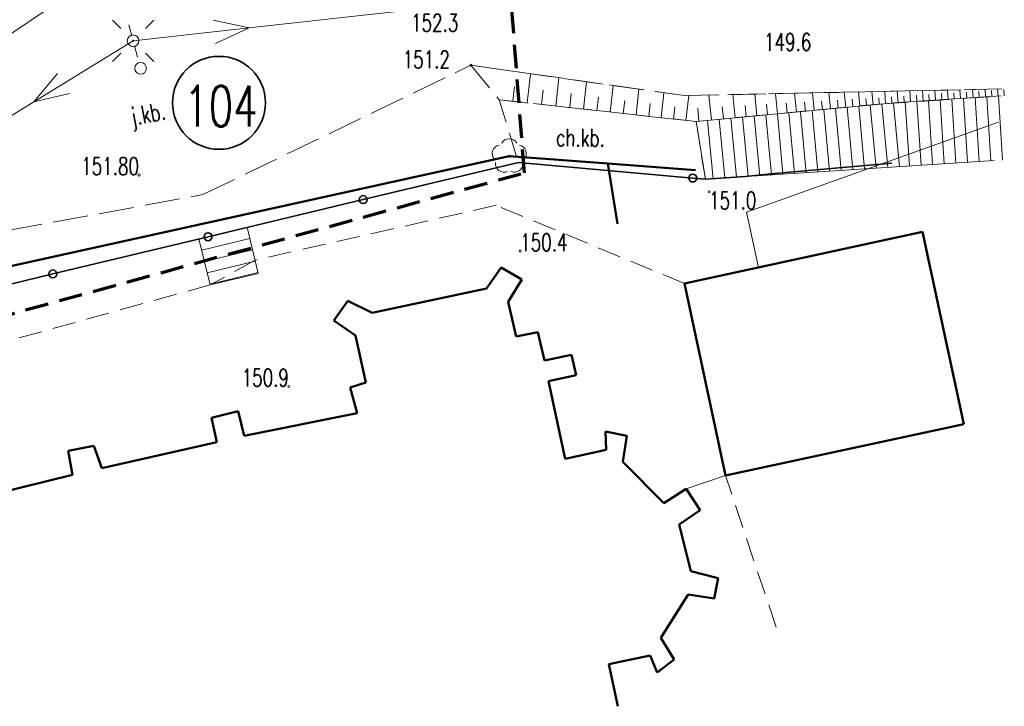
# Model space of a CAD drawing. Header units: feet. Extents: x 7493062 to 7493341, y 5986535 to 5986725.
# Tile 6 of 16: x 7493217 to 7493259, y 5986554 to 5986584. Entities that reach past the tile are written whole.
import ezdxf
from ezdxf.enums import TextEntityAlignment as Align

# ---------------------------------------------------------------- set-up
doc = ezdxf.new("R2010")
doc.units = ezdxf.units.FT
doc.header["$MEASUREMENT"] = 0
for name, pattern in [('1', [0]), ('1_1', [0]), ('1_14', [1, -1]), ('1_OTKC', [1.5, 1, -0.5]), ('1_OTKJ', [2, 1.5, -0.5]), ('1_OTKS', [0]), ('1_OTKSG', [0]), ('1_OTRK', [1.75, 1.25, -0.5]), ('1_OTRKG', [1.75, 1.25, -0.5]), ('2', [1.5, 1, -0.5]), ('2_EGBU_A', [0]), ('3_SUEP_A', [0]), ('3_SUKP', [0]), ('3_SUWP', [0]), ('GDE', [0])]:
    doc.linetypes.add(name, pattern=pattern)
doc.layers.get('0').update_dxf_attribs({"color": 250, "linetype": 'CONTINUOUS', "lineweight": 100})
for name, color, linetype, lineweight in [('DZIALKI_L_0', 2, '1', 35), ('DZIALKI_L_1', 2, '1', 50), ('EDZPD_L_0', 7, '1', 18), ('EDZTD_T_0', 7, 'CONTINUOUS', 25), ('EGBB_L_0', 250, '2_EGBU_A', 50), ('OTK_E_T_0', 7, 'CONTINUOUS', 0), ('OTK_E_T_1', 7, 'CONTINUOUS', 0), ('OTK_L_0', 7, '1_OTKJ', 18), ('OTK_L_2', 7, '1_OTKC', 18), ('OTK_L_6', 7, '1_OTKS', 18), ('OTO_L_0', 7, 'CONTINUOUS', 35), ('OTR_L_1', 7, '1_OTRK', 18), ('OTR_T_0', 7, 'CONTINUOUS', 18), ('OTR_T_1', 7, 'CONTINUOUS', 18), ('OTZ_T_0', 250, 'CONTINUOUS', 18), ('SUE_T_3', 7, 'CONTINUOUS', 18), ('SUEP_L_0', 1, '3_SUEP_A', 18), ('SUP_T_2', 7, 'CONTINUOUS', 18), ('SUWP_L_0', 5, '3_SUWP', 18)]:
    doc.layers.add(name, color=color, linetype=linetype, lineweight=lineweight)
doc.layers.add('SUKP_L_0', color=7, linetype='3_SUKP', lineweight=18, true_color=0x803300)
doc.layers.add('ZASIEG_L_0', color=7, linetype='2', lineweight=70, true_color=0x2cd341)
doc.styles.get("Standard").update_dxf_attribs({"font": 'Simplex.SHX'})

# ---------------------------------------------------------------- blocks, each defined once
blk = doc.blocks.new('2_OTRN')
at = {"linetype": 'Continuous'}
blk.add_circle((0, 0), 0.045, dxfattribs=at)
blk = doc.blocks.new('2_OTRS')
at = {"linetype": 'Continuous'}
blk.add_circle((0, 0), 0.045, dxfattribs=at)
blk = doc.blocks.new('2_OTZL')
at = {"linetype": 'Continuous'}
blk.add_circle((0, 0), 0.045, dxfattribs=at)
for centre, start, end in [((-0.357, 0.116), 102.1445, 221.86), ((0, 0.375), 30.1401, 149.8599), ((0.357, 0.116), 318.14, 77.8555), ((-0.22, -0.303), 174.1482, 293.8542), ((0.22, -0.303), 246.1458, 5.8518)]:
    blk.add_arc(centre, 0.375, start, end, dxfattribs=at)
blk = doc.blocks.new('4_SUEO_W')
at = {"linetype": 'Continuous'}
for p, q in [((-0.53035, 0.53035), (-0.8839, 0.8839)), ((0.53035, 0.53035), (0.8839, 0.8839)), ((-0.53035, -0.53035), (-0.8839, -0.8839)), ((0.53035, -0.53035), (0.8839, -0.8839))]:
    blk.add_line(p, q, dxfattribs=at)
blk.add_circle((0, 0), 0.025, dxfattribs=at)
blk = doc.blocks.new('4_SUPP')
at = {"linetype": 'Continuous'}
blk.add_circle((0, 0), 0.25, dxfattribs=at)

msp = doc.modelspace()

# ---------------------------------------------------------------- linework, layer by layer
at = {"layer": 'DZIALKI_L_0', "linetype": '1'}
msp.add_circle((7493225.406, 5986580.071), 1.991, dxfattribs=at)
at = {"layer": 'DZIALKI_L_1', "linetype": '1'}
for p, q in [((7493237.84, 5986577.78), (7493209.21, 5986571.48)), ((7493242.06, 5986577.47), (7493237.84, 5986577.78)), ((7493242.48, 5986574.88), (7493242.06, 5986577.47)), ((7493242.06, 5986577.47), (7493245.82, 5986577.19))]:
    msp.add_line(p, q, dxfattribs=at)
at = {"layer": 'EDZPD_L_0', "linetype": 'GDE', "lineweight": 18}
for p, q in [((7493209.21, 5986571.48), (7493237.84, 5986577.78)), ((7493237.84, 5986577.78), (7493245.82, 5986577.19)), ((7493242.06, 5986577.47), (7493242.48, 5986574.88))]:
    msp.add_line(p, q, dxfattribs=at)
at = {"layer": 'EGBB_L_0', "linetype": '2_EGBU_A'}
for p, q in [((7493255.54, 5986574.54), (7493245.35, 5986572.33)), ((7493257.31, 5986566.3), (7493255.54, 5986574.54)), ((7493237.5, 5986573.01), (7493236.87, 5986572.11)), ((7493238.38, 5986572.5), (7493237.5, 5986573.01)), ((7493237.8, 5986571.55), (7493238.38, 5986572.5)), ((7493236.87, 5986572.11), (7493231.97, 5986571.07)), ((7493245.35, 5986572.33), (7493247.1, 5986564.1)), ((7493230.92, 5986571.59), (7493230.32, 5986570.74)), ((7493231.97, 5986571.07), (7493230.92, 5986571.59)), ((7493238.14, 5986570.06), (7493237.8, 5986571.55)), ((7493230.32, 5986570.74), (7493231.25, 5986570.11)), ((7493231.25, 5986570.11), (7493231.7, 5986568.09)), ((7493239.07, 5986570.25), (7493238.14, 5986570.06)), ((7493239.35, 5986569.03), (7493239.07, 5986570.25)), ((7493240.51, 5986569.28), (7493239.35, 5986569.03)), ((7493240.7, 5986568.4), (7493240.51, 5986569.28)), ((7493239.52, 5986568.14), (7493240.7, 5986568.4)), ((7493231.7, 5986568.09), (7493231.02, 5986567.87)), ((7493231.02, 5986567.87), (7493231.33, 5986566.77)), ((7493240.23, 5986564.82), (7493239.52, 5986568.14)), ((7493226.23, 5986566.86), (7493225.09, 5986566.57)), ((7493225.09, 5986566.57), (7493225.32, 5986565.54)), ((7493226.48, 5986565.81), (7493226.23, 5986566.86)), ((7493231.33, 5986566.77), (7493226.48, 5986565.81)), ((7493247.1, 5986564.1), (7493257.31, 5986566.3)), ((7493242.88, 5986565.81), (7493241.97, 5986565.99)), ((7493241.97, 5986565.99), (7493241.99, 5986565.2)), ((7493242.71, 5986564.69), (7493242.88, 5986565.81)), ((7493220.04, 5986565.38), (7493218.94, 5986565.16)), ((7493220.39, 5986564.42), (7493220.04, 5986565.38)), ((7493225.32, 5986565.54), (7493220.39, 5986564.42)), ((7493218.94, 5986565.16), (7493219.13, 5986564.13)), ((7493241.99, 5986565.2), (7493240.23, 5986564.82)), ((7493244.46, 5986562.92), (7493242.71, 5986564.69)), ((7493219.13, 5986564.13), (7493213.83, 5986562.84)), ((7493245.42, 5986563.53), (7493244.46, 5986562.92)), ((7493246.02, 5986562.62), (7493245.42, 5986563.53)), ((7493245.12, 5986562.01), (7493246.02, 5986562.62)), ((7493245.62, 5986560.01), (7493245.12, 5986562.01)), ((7493246.79, 5986559.71), (7493245.62, 5986560.01)), ((7493246.62, 5986558.84), (7493246.79, 5986559.71)), ((7493244.33, 5986557.15), (7493245.5, 5986559.01)), ((7493245.5, 5986559.01), (7493246.62, 5986558.84)), ((7493244.91, 5986556.23), (7493244.33, 5986557.15)), ((7493242.11, 5986556.02), (7493243.87, 5986556.39)), ((7493243.87, 5986556.39), (7493244.17, 5986555.66)), ((7493244.17, 5986555.66), (7493244.91, 5986556.23)), ((7493242.496, 5986554.218), (7493242.11, 5986556.02))]:
    msp.add_line(p, q, dxfattribs=at)
at = {"layer": 'OTK_L_0', "linetype": '1_OTKJ'}
for p, q in [((7493224.72, 5986576.14), (7493236.2, 5986581.68)), ((7493236.2, 5986581.68), (7493245.33, 5986580.38)), ((7493245.33, 5986580.38), (7493258.949, 5986580.667)), ((7493210.44, 5986573.51), (7493224.72, 5986576.14))]:
    msp.add_line(p, q, dxfattribs=at)
at = {"layer": 'OTK_L_2', "linetype": '1_OTKC'}
for p, q in [((7493245.84, 5986579.27), (7493237.41, 5986580.2)), ((7493237.41, 5986580.2), (7493238.23, 5986577.52)), ((7493246.24, 5986576.8), (7493245.84, 5986579.27)), ((7493238.23, 5986577.52), (7493246.24, 5986576.8)), ((7493237.28, 5986575.68), (7493226.95, 5986573.33)), ((7493245.35, 5986572.33), (7493237.28, 5986575.68)), ((7493226.95, 5986573.33), (7493225.03, 5986572.27)), ((7493236.87, 5986572.11), (7493237.5, 5986573.01)), ((7493237.5, 5986573.01), (7493238.38, 5986572.5)), ((7493238.38, 5986572.5), (7493237.8, 5986571.55)), ((7493225.03, 5986572.27), (7493205.79, 5986566.93)), ((7493231.97, 5986571.07), (7493236.87, 5986572.11)), ((7493247.1, 5986564.1), (7493245.35, 5986572.33)), ((7493230.32, 5986570.74), (7493230.92, 5986571.59)), ((7493230.92, 5986571.59), (7493231.97, 5986571.07)), ((7493237.8, 5986571.55), (7493238.14, 5986570.06)), ((7493231.25, 5986570.11), (7493230.32, 5986570.74)), ((7493231.7, 5986568.09), (7493231.25, 5986570.11)), ((7493238.14, 5986570.06), (7493239.07, 5986570.25)), ((7493239.07, 5986570.25), (7493239.35, 5986569.03)), ((7493239.35, 5986569.03), (7493240.51, 5986569.28)), ((7493240.51, 5986569.28), (7493240.7, 5986568.4)), ((7493240.7, 5986568.4), (7493239.52, 5986568.14)), ((7493231.02, 5986567.87), (7493231.7, 5986568.09)), ((7493231.33, 5986566.77), (7493231.02, 5986567.87)), ((7493239.52, 5986568.14), (7493240.23, 5986564.82)), ((7493225.09, 5986566.57), (7493226.23, 5986566.86)), ((7493225.32, 5986565.54), (7493225.09, 5986566.57)), ((7493226.23, 5986566.86), (7493226.48, 5986565.81)), ((7493226.48, 5986565.81), (7493231.33, 5986566.77)), ((7493241.99, 5986565.2), (7493241.97, 5986565.99)), ((7493241.97, 5986565.99), (7493242.88, 5986565.81)), ((7493242.88, 5986565.81), (7493242.71, 5986564.69)), ((7493218.94, 5986565.16), (7493220.04, 5986565.38)), ((7493220.04, 5986565.38), (7493220.39, 5986564.42)), ((7493220.39, 5986564.42), (7493225.32, 5986565.54)), ((7493219.13, 5986564.13), (7493218.94, 5986565.16)), ((7493240.23, 5986564.82), (7493241.99, 5986565.2)), ((7493242.71, 5986564.69), (7493244.46, 5986562.92)), ((7493213.83, 5986562.84), (7493219.13, 5986564.13)), ((7493249.272, 5986557.611), (7493247.1, 5986564.1)), ((7493244.46, 5986562.92), (7493245.42, 5986563.53)), ((7493245.42, 5986563.53), (7493246.02, 5986562.62)), ((7493246.02, 5986562.62), (7493245.12, 5986562.01)), ((7493245.12, 5986562.01), (7493245.62, 5986560.01)), ((7493245.62, 5986560.01), (7493246.79, 5986559.71)), ((7493246.79, 5986559.71), (7493246.62, 5986558.84)), ((7493245.5, 5986559.01), (7493244.33, 5986557.15)), ((7493246.62, 5986558.84), (7493245.5, 5986559.01)), ((7493244.33, 5986557.15), (7493244.91, 5986556.23)), ((7493243.87, 5986556.39), (7493242.11, 5986556.02)), ((7493244.17, 5986555.66), (7493243.87, 5986556.39)), ((7493244.91, 5986556.23), (7493244.17, 5986555.66)), ((7493242.11, 5986556.02), (7493242.496, 5986554.218))]:
    msp.add_line(p, q, dxfattribs=at)
at = {"layer": 'OTK_L_2', "linetype": '1_14'}
msp.add_line((7493247.1, 5986564.1), (7493245.42, 5986563.53), dxfattribs=at)
at = {"layer": 'OTK_L_6', "linetype": '1_OTKSG'}
for p, q in [((7493254.5, 5986580.08), (7493245.84, 5986579.27)), ((7493258.916, 5986580.367), (7493254.5, 5986580.08)), ((7493227.09, 5986572.76), (7493226.61, 5986574.74))]:
    msp.add_line(p, q, dxfattribs=at)
at = {"layer": 'OTK_L_6', "linetype": '1_1'}
for p, q in [((7493254.802, 5986580.1), (7493254.979, 5986577.362)), ((7493255.301, 5986580.132), (7493255.478, 5986577.394)), ((7493255.799, 5986580.164), (7493255.977, 5986577.426)), ((7493256.298, 5986580.197), (7493256.476, 5986577.458)), ((7493256.797, 5986580.229), (7493256.975, 5986577.49)), ((7493257.296, 5986580.262), (7493257.474, 5986577.522)), ((7493257.795, 5986580.294), (7493257.973, 5986577.554)), ((7493258.294, 5986580.326), (7493258.472, 5986577.586)), ((7493258.793, 5986580.359), (7493258.971, 5986577.618)), ((7493249.823, 5986579.643), (7493250.065, 5986577.046)), ((7493250.32, 5986579.689), (7493250.565, 5986577.078)), ((7493250.818, 5986579.736), (7493251.064, 5986577.11)), ((7493251.316, 5986579.782), (7493251.563, 5986577.142)), ((7493251.814, 5986579.829), (7493252.062, 5986577.174)), ((7493252.312, 5986579.875), (7493252.561, 5986577.206)), ((7493252.81, 5986579.922), (7493253.061, 5986577.238)), ((7493253.307, 5986579.968), (7493253.56, 5986577.271)), ((7493253.805, 5986580.015), (7493254.059, 5986577.303)), ((7493254.303, 5986580.062), (7493254.558, 5986577.335)), ((7493246.338, 5986579.317), (7493246.571, 5986576.821)), ((7493246.836, 5986579.363), (7493247.07, 5986576.853)), ((7493247.333, 5986579.41), (7493247.57, 5986576.885)), ((7493247.831, 5986579.456), (7493248.069, 5986576.918)), ((7493248.329, 5986579.503), (7493248.568, 5986576.95)), ((7493248.827, 5986579.549), (7493249.067, 5986576.982)), ((7493249.325, 5986579.596), (7493249.566, 5986577.014)), ((7493226.61, 5986574.74), (7493224.552, 5986574.241)), ((7493226.728, 5986574.254), (7493224.67, 5986573.755)), ((7493226.846, 5986573.768), (7493224.788, 5986573.269)), ((7493226.963, 5986573.282), (7493224.906, 5986572.783)), ((7493227.081, 5986572.796), (7493225.023, 5986572.297))]:
    msp.add_line(p, q, dxfattribs=at)
at = {"layer": 'OTK_L_6', "linetype": '1_OTKS'}
for p, q in [((7493245.84, 5986579.27), (7493246.24, 5986576.8)), ((7493246.24, 5986576.8), (7493258.611, 5986577.595)), ((7493226.61, 5986574.74), (7493224.55, 5986574.25)), ((7493224.55, 5986574.25), (7493225.03, 5986572.27)), ((7493225.03, 5986572.27), (7493227.09, 5986572.76))]:
    msp.add_line(p, q, dxfattribs=at)
at = {"layer": 'OTK_L_6', "linetype": '1_1'}
msp.add_point((7493245.84, 5986579.27), dxfattribs=at)
at = {"layer": 'OTO_L_0'}
for p, q in [((7493231.583, 5986575.927), (7493238.23, 5986577.52)), ((7493238.23, 5986577.52), (7493245.7, 5986576.849)), ((7493249.05, 5986577.03), (7493254.23, 5986577.48)), ((7493245.7, 5986576.849), (7493246.24, 5986576.8)), ((7493246.24, 5986576.8), (7493247.96, 5986576.91)), ((7493247.96, 5986576.91), (7493249.05, 5986577.03)), ((7493224.937, 5986574.334), (7493231.583, 5986575.927)), ((7493218.29, 5986572.741), (7493224.937, 5986574.334)), ((7493211.643, 5986571.148), (7493218.29, 5986572.741))]:
    msp.add_line(p, q, dxfattribs=at)
for centre in [(7493245.7, 5986576.849), (7493231.583, 5986575.927), (7493224.937, 5986574.334), (7493218.29, 5986572.741)]:
    msp.add_circle(centre, 0.17, dxfattribs=at)
at = {"layer": 'OTR_L_1', "linetype": '1_OTRK'}
for p, q in [((7493245.33, 5986580.38), (7493236.2, 5986581.68)), ((7493236.2, 5986581.68), (7493237.41, 5986580.2)), ((7493258.949, 5986580.667), (7493245.33, 5986580.38))]:
    msp.add_line(p, q, dxfattribs=at)
at = {"layer": 'OTR_L_1', "linetype": '1_1'}
for p, q in [((7493238.613, 5986580.067), (7493238.751, 5986581.317)), ((7493239.833, 5986579.933), (7493239.967, 5986581.144)), ((7493241.016, 5986579.802), (7493241.146, 5986580.976)), ((7493237.988, 5986580.136), (7493238.058, 5986580.771)), ((7493239.228, 5986579.999), (7493239.296, 5986580.614)), ((7493242.163, 5986579.676), (7493242.288, 5986580.813)), ((7493243.274, 5986579.553), (7493243.395, 5986580.655)), ((7493244.351, 5986579.434), (7493244.468, 5986580.503)), ((7493250.896, 5986579.754), (7493250.825, 5986580.496)), ((7493251.599, 5986579.821), (7493251.533, 5986580.511)), ((7493252.252, 5986579.883), (7493252.191, 5986580.525)), ((7493252.859, 5986579.941), (7493252.802, 5986580.537)), ((7493253.423, 5986579.995), (7493253.37, 5986580.549)), ((7493253.958, 5986580.038), (7493253.924, 5986580.561)), ((7493254.494, 5986580.073), (7493254.461, 5986580.572)), ((7493255.029, 5986580.108), (7493254.998, 5986580.584)), ((7493255.565, 5986580.143), (7493255.535, 5986580.595)), ((7493256.1, 5986580.179), (7493256.072, 5986580.606)), ((7493256.636, 5986580.214), (7493256.609, 5986580.618)), ((7493256.904, 5986580.231), (7493256.886, 5986580.499)), ((7493257.171, 5986580.249), (7493257.147, 5986580.629)), ((7493257.439, 5986580.266), (7493257.422, 5986580.534)), ((7493257.707, 5986580.284), (7493257.684, 5986580.64)), ((7493257.975, 5986580.301), (7493257.957, 5986580.569)), ((7493258.242, 5986580.319), (7493258.221, 5986580.652)), ((7493258.51, 5986580.336), (7493258.493, 5986580.604)), ((7493258.778, 5986580.354), (7493258.758, 5986580.663)), ((7493259.046, 5986580.371), (7493259.028, 5986580.639)), ((7493240.429, 5986579.867), (7493240.495, 5986580.463)), ((7493241.594, 5986579.738), (7493241.658, 5986580.316)), ((7493242.723, 5986579.614), (7493242.784, 5986580.174)), ((7493245.41, 5986579.317), (7493245.527, 5986580.384)), ((7493246.499, 5986579.333), (7493246.396, 5986580.402)), ((7493247.511, 5986579.43), (7493247.416, 5986580.424)), ((7493248.452, 5986579.52), (7493248.364, 5986580.444)), ((7493249.327, 5986579.604), (7493249.245, 5986580.462)), ((7493250.14, 5986579.681), (7493250.064, 5986580.48)), ((7493250.525, 5986579.718), (7493250.488, 5986580.103)), ((7493251.254, 5986579.788), (7493251.22, 5986580.146)), ((7493251.931, 5986579.853), (7493251.9, 5986580.185)), ((7493252.561, 5986579.913), (7493252.531, 5986580.222)), ((7493253.146, 5986579.969), (7493253.119, 5986580.256)), ((7493253.69, 5986580.021), (7493253.673, 5986580.288)), ((7493254.226, 5986580.056), (7493254.208, 5986580.324)), ((7493254.762, 5986580.091), (7493254.744, 5986580.359)), ((7493255.297, 5986580.126), (7493255.28, 5986580.394)), ((7493255.833, 5986580.161), (7493255.815, 5986580.429)), ((7493256.368, 5986580.196), (7493256.351, 5986580.464)), ((7493243.816, 5986579.493), (7493243.876, 5986580.036)), ((7493244.876, 5986579.376), (7493244.934, 5986579.902)), ((7493245.964, 5986579.282), (7493245.911, 5986579.836)), ((7493247.014, 5986579.382), (7493246.965, 5986579.898)), ((7493247.99, 5986579.476), (7493247.944, 5986579.955)), ((7493248.898, 5986579.563), (7493248.855, 5986580.008)), ((7493249.741, 5986579.643), (7493249.702, 5986580.057))]:
    msp.add_line(p, q, dxfattribs=at)
at = {"layer": 'OTR_L_1', "linetype": '1_OTRKG'}
for p, q in [((7493237.41, 5986580.2), (7493245.84, 5986579.27)), ((7493253.68, 5986580.02), (7493258.916, 5986580.363)), ((7493245.84, 5986579.27), (7493253.68, 5986580.02))]:
    msp.add_line(p, q, dxfattribs=at)
at = {"layer": 'SUEP_L_0', "linetype": '3_SUEP_A'}
for p, q in [((7493236.639, 5986584.377), (7493226.7, 5986583.279)), ((7493226.7, 5986583.279), (7493225.154, 5986583.611)), ((7493226.7, 5986583.279), (7493221.73, 5986582.73)), ((7493225.264, 5986582.617), (7493226.7, 5986583.279)), ((7493221.73, 5986582.73), (7493217.469, 5986580.114)), ((7493217.469, 5986580.114), (7493218.486, 5986581.325)), ((7493217.469, 5986580.114), (7493208.947, 5986574.882)), ((7493219.009, 5986580.473), (7493217.469, 5986580.114))]:
    msp.add_line(p, q, dxfattribs=at)
at = {"layer": 'SUKP_L_0', "linetype": '3_SUKP'}
msp.add_line((7493196.45, 5986569.58), (7493226, 5986589.42), dxfattribs=at)
at = {"layer": 'SUP_T_2', "linetype": 'Continuous', "lineweight": 0}
for p, q in [((7493221.673, 5986582.935), (7493221.541, 5986583.418)), ((7493221.919, 5986582.032), (7493221.787, 5986582.515))]:
    msp.add_line(p, q, dxfattribs=at)
at = {"layer": 'SUWP_L_0', "linetype": '3_SUWP'}
for p, q in [((7493258.792, 5986579.241), (7493248, 5986575.38)), ((7493248, 5986575.38), (7493248.521, 5986573.018))]:
    msp.add_line(p, q, dxfattribs=at)
at = {"layer": 'ZASIEG_L_0', "linetype": '2'}
for p, q in [((7493238.489, 5986577.075), (7493230.511, 5986681.114)), ((7493212.787, 5986570.005), (7493238.489, 5986577.075))]:
    msp.add_line(p, q, dxfattribs=at)

# ---------------------------------------------------------------- block references
at = {"layer": 'OTR_T_0'}
msp.add_blockref('2_OTRS', (7493221.98, 5986576.98), dxfattribs=at)
at = {"layer": 'OTR_T_1'}
for p in [(7493236.2, 5986581.68), (7493246.4, 5986576.26), (7493238.31, 5986573.72), (7493228.4, 5986567.92)]:
    msp.add_blockref('2_OTRN', p, dxfattribs=at)
at = {"layer": 'OTZ_T_0'}
msp.add_blockref('2_OTZL', (7493237.84, 5986577.78), dxfattribs=at)
at = {"layer": 'SUE_T_3'}
for name in ['4_SUEO_W', '4_SUPP']:
    msp.add_blockref(name, (7493221.73, 5986582.73), dxfattribs=at)
at = {"layer": 'SUP_T_2'}
msp.add_blockref('4_SUPP', (7493222.05, 5986581.55), dxfattribs=at)

# ---------------------------------------------------------------- texts
at = {"layer": 'EDZTD_T_0', "width": 0.7}
msp.add_text('104', height=1.75, dxfattribs=at).set_placement((7493223.916, 5986580.803), align=Align.TOP_LEFT)
at = {"layer": 'OTK_E_T_0', "lineweight": 9, "width": 0.7}
msp.add_text('j.kb.', height=0.75, rotation=10.7131, dxfattribs=at).set_placement((7493222.39, 5986579.5), align=Align.MIDDLE)
at = {"layer": 'OTK_E_T_1', "lineweight": 9, "width": 0.7}
msp.add_text('ch.kb.', height=0.75, rotation=359.4838, dxfattribs=at).set_placement((7493240.89, 5986578.58), align=Align.MIDDLE)
at = {"layer": 'OTR_T_0', "lineweight": 9, "width": 0.7}
msp.add_text('151.80', height=0.75, dxfattribs=at).set_placement((7493221.98, 5986576.98), align=Align.RIGHT)
at = {"layer": 'OTR_T_1', "lineweight": 9, "width": 0.7}
for s, p in [('152.3', (7493235.66, 5986583.87)), ('149.6', (7493250.78, 5986583.05))]:
    msp.add_text(s, height=0.75, dxfattribs=at).set_placement(p, align=Align.TOP_RIGHT)
for s, p in [('151.2', (7493235.3, 5986581.55)), ('150.9', (7493228.4, 5986567.92))]:
    msp.add_text(s, height=0.75, dxfattribs=at).set_placement(p, align=Align.RIGHT)
msp.add_text('151.0', height=0.75, dxfattribs=at).set_placement((7493246.4, 5986576.26), align=Align.TOP_LEFT)
msp.add_text('150.4', height=0.75, dxfattribs=at).set_placement((7493238.31, 5986573.72))

doc.saveas('drawing.dxf')
